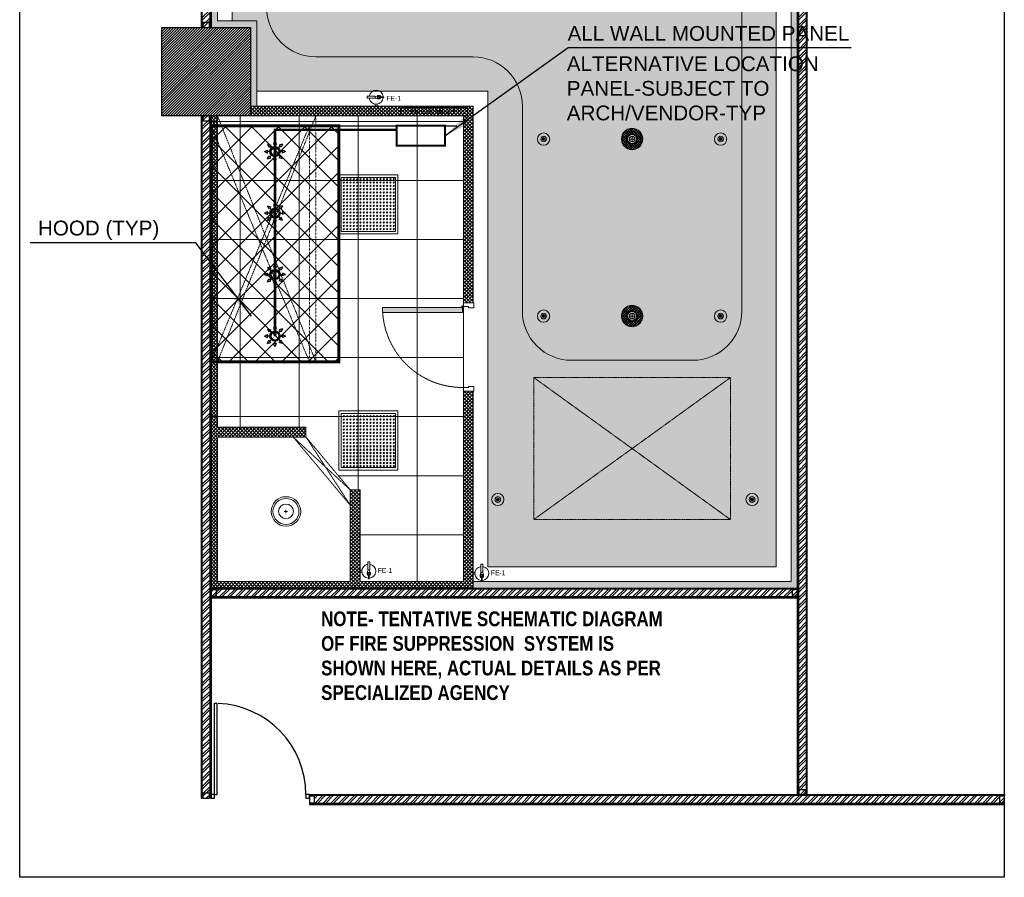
# Model space of a CAD drawing. Header units: millimetres. Extents: x 69858 to 162505, y 5570 to 25972.
# Tile 48 of 53: x 132612 to 142624, y 5570 to 14289. Entities that reach past the tile are written whole.
import ezdxf

# ---------------------------------------------------------------- set-up
doc = ezdxf.new("R2010")
doc.units = ezdxf.units.MM
doc.header["$LTSCALE"] = 2.5
for name, pattern in [('( Hidden )', [0.375, 0.25, -0.125]), ('DASHDOTX2', [2, 1, -0.5, 0, -0.5]), ('HIDDEN2 IDS', [1.666875, 1.11125, -0.555625]), ('HIDDENX2', [19.05, 12.7, -6.35]), ('PHANTOM2', [1.25, 0.625, -0.125, 0.125, -0.125, 0.125, -0.125])]:
    doc.linetypes.add(name, pattern=pattern)
for name, color, linetype, lineweight in [('00-ABM-ANSUL SYSTEM', 32, 'Continuous', 15), ('00-ABM-SPRINKLER', 4, 'Continuous', 13), ('00-ABM-SPRINKLER PIPE', 1, 'PHANTOM2', 15), ('1-fire extinguisher', 1, 'Continuous', 0), ('Dimension', 40, 'Continuous', 0), ('ELEC', 1, 'Continuous', 5), ('ELEVATION 1', 8, 'Continuous', 18), ('Fire Extinguisher', 1, 'Continuous', 0), ('HATCH', 252, 'Continuous', 9), ('HATCH LIGHT', 250, 'Continuous', 0), ('HATCH MEDIUM', 251, 'Continuous', 5), ('WALL', 132, 'Continuous', 25)]:
    doc.layers.add(name, color=color, linetype=linetype, lineweight=lineweight)
for name, color, linetype in [('FIRE SPRINKLER PIPE', 1, 'Continuous'), ('PROPOSED D&W', 150, 'Continuous'), ('PROPOSED PARTITION', 4, 'Continuous')]:
    doc.layers.add(name, color=color, linetype=linetype)
doc.styles.add('2.5 Arial_regular_annotative', font='arial.ttf', dxfattribs={"width": 0.8, "height": 2.5})
doc.styles.add('arial', font='arialbd.ttf')
doc.styles.add('Times New Roman', font='times.ttf', dxfattribs={"height": 150})
doc.dimstyles.new('ARA-125', dxfattribs={"dimtxt": 200, "dimasz": 75, "dimexe": 0, "dimexo": 75, "dimgap": 7.5, "dimtad": 0, "dimdec": 0, "dimrnd": 5, "dimdsep": 46, "dimtxsty": 'Times New Roman', "dimblk": 'ARCHTICK', "dimcen": 56.25, "dimdle": 56.25, "dimclrd": 256, "dimclre": 256, "dimclrt": 256, "dimazin": 3, "dimtfac": 1, "dimtdec": 0, "dimtix": 1, "dimtmove": 1, "dimatfit": 3, "dimfxl": 1, "dimtfill": 1, "dimtolj": 1, "dimlwd": -1, "dimlwe": 0, "dimarcsym": 0})
pattern_1 = [(45, (64811.7, -20916.02), (-40.411153, 40.411153), []), (45, (64838.64, -20916.02), (-40.411153, 40.411153), [])]
pattern_2 = [(45, (64811.7, -20916.018), (11.786586, 43.2174826), [55.5625, -11.1125, 0, -11.1125])]

# ---------------------------------------------------------------- blocks, each defined once
blk = doc.blocks.new('A$C2B131A8E')
at = {"layer": '00-ABM-SPRINKLER', "lineweight": 30}
h = blk.add_hatch(color=5, dxfattribs=at)
h.paths.add_polyline_path([(99, -4, 1), (-108, -4, 1)])
h.paths.add_polyline_path([(-85, -4, -1), (76, -4, -1)], flags=16)
at = {"layer": '00-ABM-SPRINKLER', "color": 5, "lineweight": 30}
for p, q in [((-4, 207), (-34, 147)), ((-4, 207), (25, 147)), ((-216, -4), (-156, 25)), ((-156, -34), (-156, 25)), ((-154, 145), (-91, 124)), ((-154, 145), (-133, 82)), ((-133, 82), (-91, 124)), ((-61, 52), (-112, 103)), ((-34, 147), (25, 147)), ((-4, 76), (-4, 147)), ((52, 52), (103, 103)), ((145, 145), (82, 124)), ((82, 124), (124, 82)), ((145, 145), (124, 82)), ((207, -4), (147, 25)), ((147, 25), (147, -34)), ((-216, -4), (-156, -34)), ((-85, -4), (-156, -4)), ((-154, -154), (-133, -91)), ((-154, -154), (-91, -133)), ((-133, -91), (-91, -133)), ((-61, -61), (-112, -112)), ((-4, -216), (-34, -156)), ((25, -156), (-34, -156)), ((-4, -85), (-4, -156)), ((-4, -216), (25, -156)), ((52, -61), (103, -112)), ((76, -4), (147, -4)), ((124, -91), (82, -133)), ((145, -154), (82, -133)), ((145, -154), (124, -91)), ((207, -4), (147, -34))]:
    blk.add_line(p, q, dxfattribs=at)
at = {"layer": '00-ABM-SPRINKLER', "color": 5, "lineweight": 30, "const_width": 8}
for points in [[(68, -77), (-77, 68)], [(-65, -65), (56, 56)]]:
    blk.add_lwpolyline(points, dxfattribs=at)
at = {"layer": '00-ABM-SPRINKLER', "color": 5, "lineweight": 30}
for radius in [103, 80.6]:
    blk.add_circle((-4, -4), radius, dxfattribs=at)
blk = doc.blocks.new('_ArchTick')
at = {"color": 0, "linetype": 'ByBlock', "const_width": 0.15}
blk.add_lwpolyline([(-0.5, -0.5), (0.5, 0.5)], dxfattribs=at)
blk = doc.blocks.new('FE-1')
at = {"color": 1, "linetype": 'Continuous', "lineweight": 0, "ltscale": 250}
for p, q in [((3757577.6, 587337.9), (3757577.6, 587346)), ((3757577.6, 587346), (3757582.1, 587346)), ((3757582.1, 587343.6), (3757577.6, 587343.6)), ((3757582.1, 587346), (3757582.1, 587337.9)), ((3757572.8, 587325.6), (3757572.8, 587321.9)), ((3757572.8, 587321.9), (3757576.9, 587321.9)), ((3757576.9, 587325.6), (3757576.9, 587321.9)), ((3757582.1, 587340.2), (3757577.6, 587340.2)), ((3757582.1, 587337.9), (3757577.6, 587337.9))]:
    blk.add_line(p, q, dxfattribs=at)
for points in [[(3757553.6, 587339.6), (3757553.6, 587344.3), (3757572.1, 587344.3), (3757572.1, 587339.6)], [(3757582.1, 587338.6), (3757582.1, 587345.2), (3757584.4, 587345.2), (3757584.4, 587338.6)], [(3757584.4, 587340.9), (3757584.4, 587343), (3757592.5, 587343), (3757592.5, 587340.9)]]:
    blk.add_lwpolyline(points, close=True, dxfattribs=at)
at = {"color": 1, "linetype": 'Continuous', "lineweight": 0, "ltscale": 250, "const_width": 0.951}
blk.add_lwpolyline([(3757570.7, 587325.6), (3757572.8, 587325.6), (3757572.8, 587321.9), (3757576.9, 587321.9), (3757576.9, 587325.6), (3757579, 587325.6)], dxfattribs=at)
at = {"color": 1, "linetype": 'Continuous', "lineweight": 0, "ltscale": 250}
blk.add_circle((3757574.9, 587341.9), 2.74, dxfattribs=at)
for start, end in [(3.6945, 171.6638), (188.3362, 356.3055)]:
    blk.add_arc((3757574.9, 587341.9), 16.2, start, end, dxfattribs=at)
blk = doc.blocks.new('A$C412875C5')
at = {"layer": 'Fire Extinguisher'}
blk.add_lwpolyline([(0, 0), (305, 0), (305, 38.1), (0, 38.1)], close=True, dxfattribs=at)
at = {"layer": 'Fire Extinguisher', "color": 6, "style": 'arial'}
blk.add_text('FIRE BLANKET', height=20, dxfattribs=at).set_placement((46.3, 9.4, 2354.2))
blk = doc.blocks.new('hatch')
h = blk.add_hatch()
h.set_pattern_fill('FLEX', color=256, scale=10)
h.set_pattern_definition([(0, (-140.124, -20916.02), (0, 63.5), [63.5, -63.5]), (45, (-76.624, -20916.018), (0, 63.5), [15.875, -58.052561, 15.875, -89.802561])])
edge = h.paths.add_edge_path()
edge.add_arc((215878, 2465), 12280, 199.779, 238.7557, ccw=False)
edge.add_line((204322, -1691), (203976, -1691))
edge.add_line((203976, -1691), (203976, -9185))
edge.add_line((203976, -9185), (204226, -9185))
edge.add_line((204226, -9185), (204226, -9935))
edge.add_line((204226, -9935), (204226, -9900))
edge.add_line((204226, -9900), (206576, -9900))
edge.add_line((206576, -9900), (206576, -14735))
edge.add_line((206576, -14735), (209508, -14735))
edge.add_line((209508, -14735), (209508, -8034))
edge = h.paths.add_edge_path(flags=16)
edge.add_arc((208658, -12135), 500, 270, 360, ccw=False)
edge.add_line((208658, -12635), (207426, -12635))
edge.add_arc((207426, -12135), 500, 180, 270, ccw=False)
edge.add_line((206926, -12135), (206926, -10050))
edge.add_arc((206427, -10049), 499, 359.8365, 450.1635)
edge.add_line((206426, -9550), (204826, -9550))
edge.add_arc((204826, -9050), 500, 180, 270, ccw=False)
edge.add_line((204326, -9050), (204326, -7851))
edge.add_arc((205406, -7041), 1350, 216.8556, 503.1444)
edge.add_line((204326, -6231), (204326, -2642))
edge.add_arc((215878, 2465), 12630, 203.8474, 236.6434)
edge.add_arc((208658, -8502), 500, 0, 56.6434, ccw=False)
edge.add_line((209158, -8502), (209158, -12135))
edge = h.paths.add_edge_path(flags=16)
edge.add_arc((205406, -7041), 900, 0, 360)
h = blk.add_hatch()
h.set_pattern_fill('GRASS', color=256, scale=5)
edge = h.paths.add_edge_path()
edge.add_arc((208658, -8502), 500, 360, 416.6434)
edge.add_arc((215878, 2465), 12630, 203.8474, 236.6434, ccw=False)
edge.add_line((204326, -2642), (204326, -6231))
edge.add_arc((205406, -7041), 1350, -143.1444, 143.1444, ccw=False)
edge.add_line((204326, -7851), (204326, -9050))
edge.add_arc((204826, -9050), 500, 180, 270)
edge.add_line((204826, -9550), (206426, -9550))
edge.add_arc((206426, -10050), 500, 0, 90, ccw=False)
edge.add_line((206926, -10050), (206926, -12135))
edge.add_arc((207426, -12135), 500, 180, 270)
edge.add_line((207426, -12635), (208658, -12635))
edge.add_arc((208658, -12135), 500, 270, 360)
edge.add_line((209158, -12135), (209158, -8502))
edge = h.paths.add_edge_path(flags=17)
edge.add_arc((205406, -7041), 900, 0, 360)
h.paths.add_polyline_path([(204871, -7057), (205040, -7057), (205040, -6928), (204871, -6928)], flags=16)
h.paths.add_polyline_path([(205771, -7057), (205940, -7057), (205940, -6928), (205771, -6928)], flags=16)
h = blk.add_hatch()
h.set_pattern_fill('ANSI37', color=256, scale=189, angle=45)
h.set_pattern_definition([(90, (205060.9, -13750.2), (-600.075, 0), []), (180, (205060.9, -13750.2), (-6e-14, -600.075), [])])
edge = h.paths.add_edge_path()
edge.add_arc((206258, -13328), 819, 183.6717, 274.8008, ccw=False)
edge.add_line((205440, -13380), (205439, -13380))
edge.add_line((205439, -13380), (205439, -13330))
edge.add_line((205439, -13330), (206250, -13330))
edge.add_line((206250, -13330), (206250, -13330))
edge.add_arc((206253, -13322), 8.04, 18.1264, 251.8743, ccw=False)
edge.add_line((206261, -13320), (206261, -13320))
edge.add_line((206261, -13320), (206261, -13283))
edge.add_line((206261, -13283), (206326, -13283))
edge.add_line((206326, -13283), (206326, -10150))
edge.add_line((206326, -10150), (203761, -10150))
edge.add_line((203761, -10150), (203761, -13315))
edge.add_line((203761, -13315), (204726, -13315))
edge.add_line((204726, -13315), (204726, -13415))
edge.add_line((204726, -13415), (205176, -13952))
edge.add_line((205176, -13952), (205276, -13952))
edge.add_line((205276, -13952), (205276, -14885))
edge.add_line((205276, -14885), (206326, -14885))
edge.add_line((206326, -14885), (206326, -14144))
edge = h.paths.add_edge_path()
edge.add_line((206322, -13366), (206330, -14144))
edge.add_line((206330, -14144), (206326, -14144))
edge.add_arc((206258, -13328), 819, 183.6717, 274.8008, ccw=False)
edge.add_line((205440, -13380), (205439, -13380))
edge.add_line((205439, -13380), (205439, -13330))
edge.add_line((205439, -13330), (206250, -13330))
edge.add_line((206250, -13330), (206250, -13330))
edge.add_arc((206253, -13322), 8.04, 18.1264, 251.8743, ccw=False)
edge.add_line((206261, -13320), (206261, -13320))
edge.add_line((206261, -13320), (206261, -13283))
edge.add_line((206261, -13283), (206261, -13283))
edge.add_line((206261, -13283), (206261, -13283))
edge.add_line((206261, -13283), (206361, -13283))
edge.add_line((206361, -13283), (206361, -13333))
edge.add_line((206361, -13333), (206312, -13333))
edge.add_line((206312, -13333), (206312, -13322))
edge.add_line((206312, -13322), (206261, -13322))
edge.add_arc((206253, -13322), 8.04, -108.1257, 3.5674, ccw=False)
edge.add_line((206250, -13330), (206250, -13330))
edge.add_line((206250, -13330), (206253, -13330))
edge.add_arc((206253, -13322), 8.04, 161.8742, 273.5677, ccw=False)
edge.add_arc((206252, -13320), 7.02, -18.4134, 177.6904, ccw=False)
edge.add_line((206259, -13322), (206259, -13317))
edge.add_arc((206253, -13322), 8.04, -86.4323, 38.5194, ccw=False)
edge.add_line((206253, -13330), (206252, -13330))
edge.add_line((206252, -13330), (206322, -13366))
h.paths.add_polyline_path([(206067, -13907), (206067, -13692), (206064, -13692), (206064, -13907)], flags=16)
blk.add_line((203976, -9185), (203976, -1691))
at = {"linetype": '( Hidden )', "ltscale": 3}
for p, q in [((207042, -12810), (209042, -14254)), ((207042, -14254), (209042, -12810))]:
    blk.add_line(p, q, dxfattribs=at)
blk.add_lwpolyline([(204322, -1691, 0.171727), (209508, -8034), (209508, -14735), (206576, -14735), (206576, -9900), (204226, -9900)], format="xyb")
blk.add_lwpolyline([(204326, -6231), (204326, -2642, 0.144085), (208933, -8085, -0.252312), (209158, -8502), (209158, -12135, -0.414214), (208658, -12635), (207426, -12635, -0.414214), (206926, -12135), (206926, -10050, 0.414214), (206426, -9550), (204826, -9550, -0.414214), (204326, -9050), (204326, -7851, 3.001245)], format="xyb", close=True)
blk.add_lwpolyline([(207042, -14254), (209042, -14254), (209042, -12810), (207042, -12810)], close=True, dxfattribs=at)
blk = doc.blocks.new('*U95')
at = {"color": 8}
for points in [[(0, 0), (6936, 0), (6936, -10), (0, -10)], [(0, -15), (50, -15), (50, -85), (0, -85)], [(0, -100), (6936, -100), (6936, -90), (0, -90)], [(6886, -15), (6936, -15), (6936, -85), (6886, -85)]]:
    blk.add_lwpolyline(points, close=True, dxfattribs=at)
blk = doc.blocks.new('*U98')
at = {"color": 8}
for points in [[(0, 0), (7066, 0), (7066, -10), (0, -10)], [(0, -15), (50, -15), (50, -85), (0, -85)], [(0, -100), (7066, -100), (7066, -90), (0, -90)], [(7016, -15), (7066, -15), (7066, -85), (7016, -85)]]:
    blk.add_lwpolyline(points, close=True, dxfattribs=at)
blk = doc.blocks.new('*U93')
at = {"color": 8}
for points in [[(0, 0), (7713, 0), (7713, -10), (0, -10)], [(0, -15), (50, -15), (50, -85), (0, -85)], [(0, -100), (7713, -100), (7713, -90), (0, -90)], [(7663, -15), (7713, -15), (7713, -85), (7663, -85)]]:
    blk.add_lwpolyline(points, close=True, dxfattribs=at)
blk = doc.blocks.new('*U94')
at = {"color": 8}
for points in [[(0, 0), (5962, 0), (5962, -10), (0, -10)], [(0, -15), (50, -15), (50, -85), (0, -85)], [(0, -100), (5962, -100), (5962, -90), (0, -90)], [(5912, -15), (5962, -15), (5962, -85), (5912, -85)]]:
    blk.add_lwpolyline(points, close=True, dxfattribs=at)
blk = doc.blocks.new('*U100')
at = {"color": 8}
for p, q in [((915, 50), (915, -1227)), ((950, 50), (915, 50)), ((950, 50), (950, -1227)), ((915, -1227), (950, -1227))]:
    blk.add_line(p, q, dxfattribs=at)
for points in [[(-327, 100), (-377, 100), (-377, 50), (-327, 50)], [(1000, 100), (950, 100), (950, 50), (1000, 50)]]:
    blk.add_lwpolyline(points, close=True, dxfattribs=at)
blk.add_arc((950, 50), 1277, 180, 267.7713, dxfattribs=at)
blk = doc.blocks.new('*U96')
at = {"color": 8}
for points in [[(0, 0), (8620, 0), (8620, -10), (0, -10)], [(0, -15), (50, -15), (50, -85), (0, -85)], [(0, -100), (8620, -100), (8620, -90), (0, -90)], [(8570, -15), (8620, -15), (8620, -85), (8570, -85)]]:
    blk.add_lwpolyline(points, close=True, dxfattribs=at)
blk = doc.blocks.new('*U10')
h = blk.add_hatch(color=252)
h.paths.add_polyline_path([(-0.002, 0.015, 0.724863), (-0.002, 0), (-0.002, -0.036), (0, -0.036), (0, 0, 1.209796)])
h.paths.add_polyline_path([(-0.006, 0.008, -1), (0.006, 0.008, -1)], flags=16)
blk.add_hatch(color=252).paths.add_polyline_path([(0.008, 0.01, -0.06361), (0.008, 0.008), (0.044, 0.008), (0.044, 0.01)])
blk.add_lwpolyline([(-0.003, 0.015, 0.723917), (-0.002, 0), (-0.002, -0.036), (0, -0.036), (0, 0, 1.209796), (-0.002, 0.015)], format="xyb")
blk.add_lwpolyline([(0.008, 0.008), (0.044, 0.008), (0.044, 0.01), (0.008, 0.01)])
blk.add_circle((0, 0.008), 0.00604)
blk = doc.blocks.new('*U101')
h = blk.add_hatch(color=8)
h.dxf.hatch_style = 1
h.paths.add_polyline_path([(48, -9), (48, -822), (98, -822), (98, -9)])
at = {"color": 8}
for points in [[(50, 51), (50, 105), (0, 105), (0, 0), (39, 0), (39, 51), (50, 51)], [(850, 51), (850, 105), (900, 105), (900, 0), (861, 0), (861, 51), (850, 51)]]:
    blk.add_lwpolyline(points, dxfattribs=at)
blk.add_lwpolyline([(48, -9), (48, -822), (98, -822), (98, -9)], close=True, dxfattribs=at)
at = {"color": 8, "linetype": 'HIDDEN2 IDS', "ltscale": 0.5}
blk.add_arc((47, -8), 814, 270.0015, 0.5307, dxfattribs=at)
at = {"color": 8, "xscale": -1000, "yscale": 1000, "zscale": 1000, "rotation": 180}
blk.add_blockref('*U10', (39, 0), dxfattribs=at)
blk = doc.blocks.new('wall')
at = {"layer": 'HATCH LIGHT'}
h = blk.add_hatch(dxfattribs=at)
h.set_pattern_fill('ANSI32', color=256, scale=6)
h.set_pattern_definition(pattern_1)
h.paths.add_polyline_path([(203761, -1537), (203661, -1537), (203661, -9250), (203761, -9250)])
h = blk.add_hatch(dxfattribs=at)
h.set_pattern_fill('ANSI36', color=256, scale=7)
h.set_pattern_definition(pattern_2)
h.paths.add_polyline_path([(203826, -1691), (204533, -1691), (204532, -1687), (204482, -1537), (203761, -1537), (203761, -9250), (204161, -9250), (204161, -10050), (204226, -10050), (204226, -9185), (203826, -9185)])
h = blk.add_hatch(dxfattribs=at)
h.set_pattern_fill('ANSI36', color=256, scale=7)
h.set_pattern_definition(pattern_2)
h.paths.add_polyline_path([(209723, -8431), (209732, -8431), (209944, -8052), (209881, -8016), (209658, -8414), (209658, -14885), (206426, -14885), (206426, -14950), (209723, -14950)])
h = blk.add_hatch(dxfattribs=at)
h.set_pattern_fill('ANSI32', color=256, scale=6)
h.set_pattern_definition(pattern_1)
h.paths.add_polyline_path([(209823, -8473), (209723, -8473), (209723, -17050), (209823, -17050)])
h.paths.add_polyline_path([(209823, -8472), (209723, -8472), (209723, -8442), (209729, -8436), (209944, -8052), (210031, -8100)])
h = blk.add_hatch(dxfattribs=at)
h.set_pattern_fill('ANSI31', color=256, scale=6)
h.set_pattern_definition([(45, (64811.7, -20916.018), (-13.4703842, 13.4703842), [])])
h.paths.add_polyline_path([(204161, -9250), (203261, -9250), (203261, -10150), (204161, -10150)])
h = blk.add_hatch(dxfattribs=at)
h.set_pattern_fill('ANSI37', color=256, scale=8)
h.set_pattern_definition([(45, (204254.282, -13400.353), (-17.96051, 17.96051), []), (135, (204254.282, -13400.353), (-17.96051, -17.96051), [])])
h.paths.add_polyline_path([(206426, -12950), (206326, -12950), (206326, -14950), (206426, -14950)])
h.paths.add_polyline_path([(206326, -14885), (205276, -14885), (205277, -14950), (206326, -14950)])
h.paths.add_polyline_path([(205276, -14059), (205276, -13952), (205176, -13952), (205176, -14100), (205176, -14885), (203826, -14885), (203826, -13415), (204576, -13415), (204726, -13415), (204726, -13315), (204617, -13315), (203826, -13315), (203826, -10150), (203761, -10150), (203761, -14950), (205277, -14950), (205276, -14885)])
h.paths.add_polyline_path([(206426, -10050), (204161, -10050), (204161, -10150), (206326, -10150), (206326, -11750), (206326, -12050), (206426, -12050)])
h = blk.add_hatch(dxfattribs=at)
h.set_pattern_fill('ANSI32', color=256, scale=6)
h.set_pattern_definition([(45, (65065, -20638.62), (-40.411153, 40.411153), []), (45, (65091.94, -20638.62), (-40.411153, 40.411153), [])])
h.paths.add_polyline_path([(203761, -10151), (203661, -10151), (203661, -17087), (203761, -17087)])
h = blk.add_hatch(dxfattribs=at)
h.set_pattern_fill('ANSI32', color=256, scale=6)
h.set_pattern_definition(pattern_1)
h.paths.add_polyline_path([(209723, -15050), (209723, -14950), (203761, -14950), (203761, -15050)])
h = blk.add_hatch(dxfattribs=at)
h.set_pattern_fill('ANSI32', color=256, scale=6)
h.set_pattern_definition(pattern_1)
h.paths.add_polyline_path([(211827, -17150), (211827, -17050), (204811, -17050), (204811, -17150)])
at = {"layer": 'ELEVATION 1'}
for p, q in [((203826, -9185), (203826, -1691)), ((209658, -14885), (209658, -8414)), ((203826, -9185), (204226, -9185)), ((204226, -10050), (204226, -9185)), ((204161, -10050), (206426, -10050)), ((206426, -10050), (206426, -12050)), ((203826, -10150), (206326, -10150)), ((203826, -10150), (203826, -13315)), ((206326, -10150), (206326, -12050)), ((206426, -12050), (206326, -12050)), ((206326, -12950), (206326, -14885)), ((206426, -12950), (206326, -12950)), ((206426, -12950), (206426, -14950)), ((203826, -13315), (204726, -13315)), ((204726, -13315), (204726, -13415)), ((203826, -13415), (203826, -14885)), ((203826, -13415), (204726, -13415)), ((205176, -14885), (205176, -13952)), ((205176, -13952), (205276, -13952)), ((205276, -14885), (205276, -13952)), ((203826, -14885), (205176, -14885)), ((205276, -14885), (206326, -14885)), ((206426, -14885), (209658, -14885))]:
    blk.add_line(p, q, dxfattribs=at)
at = {"layer": 'HATCH'}
for p, q in [((204226, -9185), (203976, -9185)), ((204226, -9835), (204226, -9185)), ((206326, -12950), (206326, -12050))]:
    blk.add_line(p, q, dxfattribs=at)
at = {"layer": 'HATCH', "linetype": 'DASHDOTX2', "ltscale": 0.6}
for p, q in [((204826, -12650), (203826, -10150)), ((204826, -10150), (203826, -12650))]:
    blk.add_line(p, q, dxfattribs=at)
blk.add_lwpolyline([(203826, -12650), (203826, -10150), (204826, -10150), (204826, -12650)], close=True, dxfattribs=at)
at = {"layer": 'HATCH LIGHT', "linetype": 'HIDDENX2', "ltscale": 0.02}
for p, q in [((204596, -13415), (205176, -14107)), ((205176, -13952), (204596, -13415)), ((204726, -13415), (205176, -13952)), ((204726, -13415), (205176, -14107))]:
    blk.add_line(p, q, dxfattribs=at)
at = {"layer": 'WALL'}
blk.add_lwpolyline([(203261, -9250), (204161, -9250), (204161, -10150), (203261, -10150)], close=True, dxfattribs=at)
at = {"layer": 'HATCH MEDIUM', "extrusion": (0, 0, -1), "xscale": -0.9999999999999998, "zscale": -0.9999999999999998, "rotation": 89.99970790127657}
blk.add_blockref('*U101', (-206326, -12050), dxfattribs=at)
at = {"layer": 'PROPOSED D&W', "xscale": 0.7259695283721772, "yscale": 0.7259695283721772, "zscale": 0.7259695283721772, "rotation": 180}
blk.add_blockref('*U100', (204487, -17014), dxfattribs=at)
at = {"layer": 'PROPOSED PARTITION', "xscale": -1, "rotation": 180}
blk.add_blockref('*U98', (204761, -17150), dxfattribs=at)
at = {"layer": 'WALL', "xscale": -1}
for name, p, rotation in [('*U93', (203661, -1537), 90), ('*U96', (209823, -17050), 270), ('*U95', (203661, -10150), 90)]:
    blk.add_blockref(name, p, dxfattribs=dict(at, rotation=rotation))
at = {"layer": 'WALL'}
blk.add_blockref('*U94', (203761, -14950), dxfattribs=at)
blk = doc.blocks.new('SPOT')
for points in [[(25803.9, 4858.3), (25800.9, 4858.3)], [(25802.4, 4859.8), (25802.4, 4856.8)]]:
    blk.add_lwpolyline(points)
for radius in [6.26, 2.85, 1.5]:
    blk.add_circle((25802.4, 4858.3), radius)
blk = doc.blocks.new('MODEL_GF__LIGHTING$0$downligh for toi.ip44')
at = {"true_color": 0x636466}
h = blk.add_hatch(dxfattribs=at)
h.set_pattern_fill('ANSI37', color=251, scale=10)
h.paths.add_polyline_path([(-189, 0, 1), (189, 0, 1)])
h.paths.add_polyline_path([(93, 0, -1), (-93, 0, -1)], flags=16)
h.paths.add_polyline_path([(81, 0, -1), (-81, 0, -1)], flags=0)
h.paths.add_polyline_path([(50, 0, -1), (-50, 0, -1)], flags=0)
for p, q in [((50, 0), (-50, 0)), ((0, 50), (0, -50))]:
    blk.add_line(p, q)
for radius in [189, 93.1, 80.6, 50.1]:
    blk.add_circle((0, 0), radius)
blk = doc.blocks.new('l1')
at = {"layer": 'HATCH LIGHT', "ltscale": 1.5}
h = blk.add_hatch(dxfattribs=at)
h.set_pattern_fill('GOST_GLASS', color=256, scale=4)
h.paths.add_polyline_path([(132445, 33129), (131895, 33129), (131895, 32579), (132445, 32579)])
at = {"ltscale": 1.5}
for points in [[(131870, 32554), (132470, 32554), (132470, 33154), (131870, 33154)], [(131895, 32579), (132445, 32579), (132445, 33129), (131895, 33129)]]:
    blk.add_lwpolyline(points, close=True, dxfattribs=at)
blk = doc.blocks.new('li2')
for p, q in [((145744, 6745), (145777, 6745)), ((145761, 6762), (145761, 6728))]:
    blk.add_line(p, q)
for radius in [150, 132, 75.1]:
    blk.add_circle((145761, 6745), radius)
blk = doc.blocks.new('FDSFGW')
at = {"layer": 'ELEC'}
for name, p in [('l1', (9558, -22378)), ('l1', (9558, -24778)), ('li2', (-4871, 610))]:
    blk.add_blockref(name, p, dxfattribs=at)

msp = doc.modelspace()

# ---------------------------------------------------------------- hatches: boundary and pattern name
at = {"layer": 'FIRE SPRINKLER PIPE', "ltscale": 2}
h = msp.add_hatch(dxfattribs=at)
h.set_pattern_fill('ANSI37', color=3, scale=60)
h.paths.add_polyline_path([(135858, 13210.6), (134558.2, 13210.6), (134558.2, 10810.6), (135858, 10810.6)])

# ---------------------------------------------------------------- linework, layer by layer
at = {"color": 8}
msp.add_lwpolyline([(132611.9, 23105), (142623.7, 23105), (142623.7, 5570.2), (132611.9, 5570.2)], close=True, dxfattribs=at)
at = {"layer": '00-ABM-ANSUL SYSTEM', "const_width": 20}
msp.add_lwpolyline([(136443.6, 13210.6), (136443.6, 13007.2), (136936.2, 13007.2), (136936.2, 13210.6)], close=True, dxfattribs=at)
at = {"layer": '00-ABM-SPRINKLER PIPE', "color": 6, "const_width": 25, "flags": 128}
msp.add_lwpolyline([(135208.1, 11073.1), (135208.1, 13168.3), (136443.6, 13168.3)], dxfattribs=at)
at = {"layer": 'FIRE SPRINKLER PIPE', "color": 5, "ltscale": 2, "const_width": 30}
msp.add_lwpolyline([(135858, 13210.6), (134558.2, 13210.6), (134558.2, 10810.6), (135858, 10810.6)], close=True, dxfattribs=at)
at = {"layer": 'HATCH', "color": 8, "linetype": 'DASHDOTX2', "ltscale": 0.6}
for p, q in [((135558.2, 10810.6), (134558.2, 13210.6)), ((135558.2, 13210.6), (134558.2, 10810.6))]:
    msp.add_line(p, q, dxfattribs=at)
msp.add_lwpolyline([(134558.2, 10810.6), (134558.2, 13210.6), (135558.2, 13210.6), (135558.2, 10810.6)], close=True, dxfattribs=at)
at = {"layer": 'WALL', "color": 8}
msp.add_line((134558.2, 13210.6), (137058.2, 13210.6), dxfattribs=at)

# ---------------------------------------------------------------- block references
at = {"layer": '00-ABM-SPRINKLER', "xscale": 0.5, "yscale": 0.5, "zscale": 0.5, "rotation": 180}
for p in [(135205.8, 12945.8), (135205.8, 12320.8), (135205.8, 11695.8), (135205.8, 11070.8)]:
    msp.add_blockref('A$C2B131A8E', p, dxfattribs=at)
at = {"layer": '1-fire extinguisher'}
for name, p, xscale, yscale, zscale in [('FE-1', (-16398051.5, -2570953.5), 4.400255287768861, 4.400255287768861, 4.400255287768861), ('A$C412875C5', (136487.5, 13310.6), 2.21921132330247, 2.21921132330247, 2.21921132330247)]:
    msp.add_blockref(name, p, dxfattribs=dict(at, xscale=xscale, yscale=yscale, zscale=zscale))
at = {"layer": '1-fire extinguisher', "xscale": 4.400255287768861, "yscale": 4.400255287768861, "zscale": 4.400255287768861, "rotation": 270}
for p in [(-2448292.9, 16542971), (-2447143.1, 16542948.3)]:
    msp.add_blockref('FE-1', p, dxfattribs=at)
at = {"layer": 'Dimension'}
for name, p in [('wall', (-69202.9, 23460.9)), ('FDSFGW', (-5570.6, 1934.8))]:
    msp.add_blockref(name, p, dxfattribs=at)
at = {"layer": 'ELEC', "xscale": 10, "yscale": 10, "zscale": 10}
for p in [(-120084.6, -35507.7), (-118284.6, -35507.7), (-120084.6, -37307.7), (-118284.6, -37307.7), (-120550.4, -39172.7), (-117964.9, -39172.7)]:
    msp.add_blockref('SPOT', p, dxfattribs=at)
at = {"layer": 'ELEC', "xscale": 0.574104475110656, "yscale": 0.574104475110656, "zscale": 0.574104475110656, "rotation": 270}
for p in [(138839.3, 13075.6), (138839.3, 11275.6)]:
    msp.add_blockref('MODEL_GF__LIGHTING$0$downligh for toi.ip44', p, dxfattribs=at)
at = {"layer": 'HATCH LIGHT'}
msp.add_blockref('hatch', (-69202.9, 23460.9), dxfattribs=at)

# ---------------------------------------------------------------- texts
at = {"layer": '00-ABM-ANSUL SYSTEM', "color": 1, "char_height": 150, "attachment_point": 1}
for s, width, insert in [('{\\fArial|b0|i0|c0|p34;ALL WALL MOUNTED PANEL }', 4631.295, (138183.1, 14224.5, 0)), ('{\\fArial|b0|i0|c0|p34;ALTERNATIVE LOCATION PANEL-SUBJECT TO ARCH/VENDOR-TYP}', 3506.79, (138174.9, 13916))]:
    msp.add_mtext_dynamic_manual_height_columns(s, width=width, gutter_width=1250, heights=[0], dxfattribs=dict(at, insert=insert))
at = {"layer": '00-ABM-ANSUL SYSTEM', "insert": (132797.6, 12245.8), "char_height": 150, "attachment_point": 1}
msp.add_mtext_dynamic_manual_height_columns('{\\fArial|b0|i0|c0|p34;HOOD (TYP)}', width=4631.295, gutter_width=1250, heights=[0], dxfattribs=at)
at = {"layer": '00-ABM-ANSUL SYSTEM', "color": 1, "insert": (135676.8, 8273), "char_height": 150, "width": 3506.79, "attachment_point": 1}
msp.add_mtext('{\\fArial Narrow|b1|i0|c0|p34;NOTE- TENTATIVE SCHEMATIC DIAGRAM OF FIRE SUPPRESSION  SYSTEM IS SHOWN HERE, ACTUAL DETAILS AS PER SPECIALIZED AGENCY}', dxfattribs=at)
at = {"layer": '1-fire extinguisher', "color": 1, "style": '2.5 Arial_regular_annotative', "width": 0.8}
for p in [(136341.3, 13465.3), (136253.5, 8664.2), (137403.3, 8641.5)]:
    msp.add_text('FE-1', height=48.83, dxfattribs=at).set_placement(p)

# ---------------------------------------------------------------- leaders
at = {"layer": 'FIRE SPRINKLER PIPE', "ltscale": 2}
for points in [[(136936.2, 13108.9), (138187.4, 14004.7), (141067.3, 14004.7)], [(134969, 11274.6), (134402.2, 12019.3), (132718.2, 12019.3)]]:
    msp.add_leader(points, dimstyle='ARA-125', override={"dimtxt": 150, "dimasz": 250, "dimfxl": 12, "dimarcsym": 1}, dxfattribs=at)

doc.saveas('drawing.dxf')
